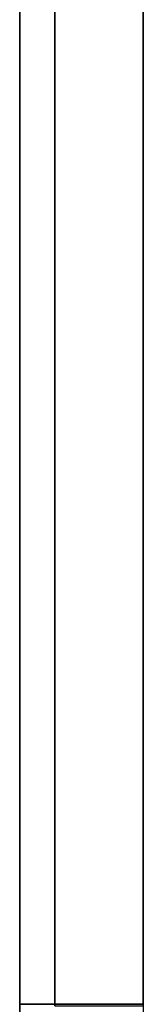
# Model space of a CAD drawing. Header units: millimetres. Extents: x -35 to 33166, y -35 to 31591.
# Tile 4 of 36: x -35 to 321, y 2009 to 4847. Entities that reach past the tile are written whole.
import ezdxf

# ---------------------------------------------------------------- set-up
doc = ezdxf.new("R2010")
doc.units = ezdxf.units.MM
doc.header["$LTSCALE"] = 25.4
doc.layers.get('0').update_dxf_attribs({"true_color": 0xffffff})
doc.layers.add('Walls - L1', color=7, linetype='Continuous', true_color=0xb4b464)
doc.layers.add('Walls - L2', color=7, linetype='Continuous', true_color=0x64ff64)

# ---------------------------------------------------------------- blocks, each defined once
blk = doc.blocks.new('Difference#21')
for p, q in [((-34.59, 2008.774, 3557.6), (-34.59, 18634.766, 3557.6)), ((66.9746, 2008.8, 3198.73), (66.9746, 18634.766, 3198.73)), ((66.9746, 18634.766, 3351.27), (66.9746, 2008.8, 3351.27)), ((321.01, 2008.8, 3198.73), (321.01, 18634.766, 3198.73)), ((321.01, 18634.766, 3351.27), (321.01, 2008.8, 3351.27)), ((321.01, 18634.766, 3557.6), (321.01, 2008.774, 3557.6)), ((-34.59, 7279.5, -100), (-34.59, 2008.774, -100)), ((321.01, 7279.5, -100), (321.01, 2008.774, -100)), ((-34.59, 2008.774, -100), (-34.59, 2008.774, 3557.6)), ((321.01, 2008.774, -100), (-34.59, 2008.774, -100)), ((321.01, 2008.774, 3557.6), (-34.59, 2008.774, 3557.6)), ((66.9746, 2008.774, 3198.73), (66.9746, 2008.8, 3198.73)), ((66.9746, 2008.8, 3351.27), (66.9746, 2008.774, 3351.27)), ((66.9746, 2008.774, 3351.27), (66.9746, 2008.774, 3198.73)), ((66.9746, 2008.774, 3198.73), (321.01, 2008.774, 3198.73)), ((321.01, 2008.774, 3351.27), (66.9746, 2008.774, 3351.27)), ((321.01, 2008.774, 3198.73), (321.01, 2008.8, 3198.73)), ((321.01, 2008.8, 3351.27), (321.01, 2008.774, 3351.27)), ((321.01, 2008.774, -100), (321.01, 2008.774, 3198.73)), ((321.01, 2008.774, 3351.27), (321.01, 2008.774, 3557.6))]:
    blk.add_line(p, q)
blk = doc.blocks.new('Difference#153')
for p, q in [((-34.59, 1652.92, 3557.6), (-34.59, 2008.774, 3557.6)), ((-34.59, 2008.774, 3557.6), (-34.59, 2008.774, -100)), ((-34.59, 2008.774, -100), (-34.59, 1652.92, -100)), ((-34.59, 2008.774, -100), (321.01, 2008.774, -100)), ((-34.59, 2008.774, 3557.6), (321.01, 2008.774, 3557.6)), ((66.9746, 2004, 3198.73), (66.9746, 2008.774, 3198.73)), ((66.9746, 2008.774, 3198.73), (66.9746, 2008.774, 3351.27)), ((66.9746, 2008.774, 3351.27), (66.9746, 2004, 3351.27)), ((321.01, 2008.774, 3198.73), (66.9746, 2008.774, 3198.73)), ((66.9746, 2008.774, 3351.27), (321.01, 2008.774, 3351.27)), ((66.9746, 2004, 3351.27), (66.9746, 2004, 3198.73)), ((66.9746, 2004, 3198.73), (321.264, 2004, 3198.73)), ((66.9746, 2004, 3351.27), (321.264, 2004, 3351.27)), ((321.01, 2008.52, 3198.73), (321.01, 2008.774, 3198.73)), ((321.01, 2008.774, 3351.27), (321.01, 2008.52, 3351.27)), ((321.01, 2008.774, -100), (321.01, 2008.52, -100)), ((321.01, 2008.774, 3557.6), (321.01, 2008.774, 3351.27)), ((321.01, 2008.774, 3198.73), (321.01, 2008.774, -100)), ((321.01, 2008.774, 3557.6), (321.01, 2008.52, 3557.6)), ((321.264, 2008.52, 3198.73), (321.01, 2008.52, 3198.73)), ((321.01, 2008.52, 3351.27), (321.264, 2008.52, 3351.27)), ((321.01, 2008.52, -100), (321.264, 2008.52, -100)), ((321.01, 2008.52, -100), (321.01, 2008.52, 3198.73)), ((321.01, 2008.52, 3351.27), (321.01, 2008.52, 3557.6)), ((321.01, 2008.52, 3557.6), (321.264, 2008.52, 3557.6)), ((321.264, 2004, 3198.73), (321.264, 2008.52, 3198.73)), ((321.264, 2008.52, 3351.27), (321.264, 2004, 3351.27)), ((321.264, 2008.52, -100), (321.264, 1652.92, -100)), ((321.264, 2008.52, -100), (321.264, 2008.52, 3198.73)), ((321.264, 2008.52, 3351.27), (321.264, 2008.52, 3557.6)), ((321.264, 2008.52, 3557.6), (321.264, 1652.92, 3557.6)), ((321.264, 2004, 3351.27), (321.264, 2004, 3198.73)), ((-34.59, 1652.92, -100), (321.264, 1652.92, -100)), ((321.264, 1652.92, 3557.6), (-34.59, 1652.92, 3557.6)), ((-34.59, 1652.92, 3557.6), (-34.59, 1652.92, -100)), ((321.264, 1652.92, -100), (321.264, 1652.92, 3557.6))]:
    blk.add_line(p, q)
blk = doc.blocks.new('Group3573')
at = {"layer": 'Walls - L1'}
for name in ['Difference#21', 'Difference#153']:
    blk.add_blockref(name, (0, 0), dxfattribs=at)
blk = doc.blocks.new('Group3665')
for p, q in [((-34.59, 2008.774, 6425), (-34.59, 18634.766, 6425)), ((-34.59, 18634.766, 3557.6), (-34.59, 2008.774, 3557.6)), ((321.01, 18634.766, 3557.6), (321.01, 2008.774, 3557.6)), ((321.01, 18634.766, 6425), (321.01, 2008.774, 6425)), ((-34.59, 2008.774, 3557.6), (-34.59, 2008.774, 6425)), ((-34.59, 2008.774, 3557.6), (321.01, 2008.774, 3557.6)), ((321.01, 2008.774, 6425), (-34.59, 2008.774, 6425)), ((321.01, 2008.774, 3557.6), (321.01, 2008.774, 6425))]:
    blk.add_line(p, q)
blk = doc.blocks.new('Group3720')
for p, q in [((-34.59, 1652.92, 6425), (-34.59, 2008.774, 6425)), ((-34.59, 2008.774, 6425), (-34.59, 2008.774, 3557.6)), ((-34.59, 2008.774, 3557.6), (-34.59, 1652.92, 3557.6)), ((-34.59, 2008.774, 3557.6), (321.01, 2008.774, 3557.6)), ((-34.59, 2008.774, 6425), (321.01, 2008.774, 6425)), ((321.01, 2008.774, 3557.6), (321.01, 2008.52, 3557.6)), ((321.01, 2008.774, 6425), (321.01, 2008.774, 3557.6)), ((321.01, 2008.774, 6425), (321.01, 2008.52, 6425)), ((321.01, 2008.52, 3557.6), (321.264, 2008.52, 3557.6)), ((321.01, 2008.52, 3557.6), (321.01, 2008.52, 6425)), ((321.01, 2008.52, 6425), (321.264, 2008.52, 6425)), ((321.264, 2008.52, 3557.6), (321.264, 1652.92, 3557.6)), ((321.264, 2008.52, 3557.6), (321.264, 2008.52, 6425)), ((321.264, 2008.52, 6425), (321.264, 1652.92, 6425)), ((-34.59, 1652.92, 3557.6), (321.264, 1652.92, 3557.6)), ((321.264, 1652.92, 6425), (-34.59, 1652.92, 6425)), ((-34.59, 1652.92, 6425), (-34.59, 1652.92, 3557.6)), ((321.264, 1652.92, 3557.6), (321.264, 1652.92, 6425))]:
    blk.add_line(p, q)
blk = doc.blocks.new('Group3664')
at = {"layer": 'Walls - L2'}
for name in ['Group3665', 'Group3720']:
    blk.add_blockref(name, (0, 0), dxfattribs=at)

msp = doc.modelspace()

# ---------------------------------------------------------------- block references
for name in ['Group3573', 'Group3664']:
    msp.add_blockref(name, (0, 0))

doc.saveas('drawing.dxf')
